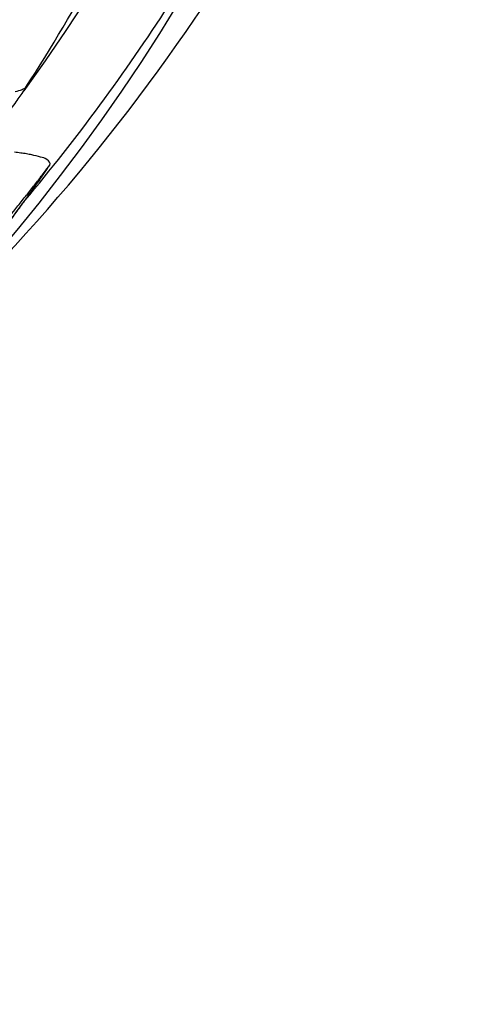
# Model space of a CAD drawing. Header units: millimetres. Extents: x 0 to 297, y 0 to 210.
# Tile 37 of 256: x 147.695 to 147.8, y 90.896 to 91.125. Entities that reach past the tile are written whole.
import ezdxf

# ---------------------------------------------------------------- set-up
doc = ezdxf.new("R2010")
doc.units = ezdxf.units.MM
doc.header["$LTSCALE"] = 16.335
doc.layers.get('0').update_dxf_attribs({"linetype": 'CONTINUOUS'})
doc.layers.add('01_GLOBAL', color=7, linetype='CONTINUOUS')
doc.layers.add('INTFCLR_144815', color=7, linetype='CONTINUOUS')

msp = doc.modelspace()

# ---------------------------------------------------------------- linework, layer by layer
at = {"color": 7, "linetype": 'Continuous'}
msp.add_circle((148.0808034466, 92.1164639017), 1.9, dxfattribs=at)
at = {"color": 9, "linetype": 'Continuous'}
msp.add_arc((148.0808034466, 92.1164639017), 1.8756493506, 182.9674534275, 267.0325465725, dxfattribs=at)
at = {"layer": '01_GLOBAL', "color": 7, "linetype": 'Continuous'}
msp.add_circle((148.0808034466, 92.1164639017), 1.925, dxfattribs=at)
at = {"layer": 'INTFCLR_144815', "color": 9, "linetype": 'Continuous'}
msp.add_line((147.6961569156, 91.1082700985), (147.6970326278, 91.109526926), dxfattribs=at)
at = {"layer": 'INTFCLR_144815', "color": 6, "linetype": 'Continuous'}
msp.add_arc((147.3556636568, 91.35632411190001), 0.4398395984, 313.9937911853, 154.5150993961, dxfattribs=at)
at = {"layer": 'INTFCLR_144815', "color": 9, "linetype": 'Continuous'}
for centre, radius, start, end in [((147.3556636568, 91.35632411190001), 0.4080560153, 292.4997540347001, 54.0964566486), ((147.3556636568, 91.35632411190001), 0.4212676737, 323.9261481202, 36.0738518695), ((147.3556636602, 91.3563241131), 0.3681108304, 292.4997540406, 16.610836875), ((147.3556636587, 91.3563241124), 0.3618983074, 311.2505121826, 12.701512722), ((147.3548637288, 91.3840173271), 0.4606470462, 311.8235167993, 326.745087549), ((147.3547364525, 91.36928978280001), 0.4458466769, 320.0105518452, 327.269142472)]:
    msp.add_arc(centre, radius, start, end, dxfattribs=at)
at = {"layer": 'INTFCLR_144815', "color": 7, "linetype": 'Continuous'}
msp.add_arc((147.3453819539, 91.33621322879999), 0.4328946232, 320.3364534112, 324.1640080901, dxfattribs=at)
at = {"layer": 'INTFCLR_144815', "color": 6, "linetype": 'Continuous'}
for centre, major_axis, start_param, end_param in [((147.3556636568, 91.3305785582), (0, 0.407109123), -2.1460420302, -2.0651235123), ((147.3556636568, 91.3296818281), (0, 0.4212889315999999), -2.1970228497, -2.1730340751)]:
    msp.add_ellipse(centre, major_axis=major_axis, ratio=0.9979983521, start_param=start_param, end_param=end_param, dxfattribs=at)
for points, knots in [([(147.6965683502, 91.1090945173), (147.6963638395, 91.1088068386), (147.6954828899, 91.10840667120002), (147.6946331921, 91.1081591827), (147.6940893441, 91.1080722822)], [0, 0, 0, 0, 0.3905718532, 1, 1, 1, 1]), ([(147.7021403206, 91.0910267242), (147.7024137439, 91.0914252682), (147.7013807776, 91.09256634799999), (147.6998526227, 91.0929020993), (147.6982208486, 91.0933596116), (147.696682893, 91.09362783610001), (147.6953484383, 91.0938341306), (147.6944199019, 91.09395148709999), (147.6939354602, 91.0940083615)], [0, 0, 0, 0, 0.157793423, 0.3286121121, 0.5598027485, 0.6943306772, 0.8407539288, 1, 1, 1, 1])]:
    msp.add_open_spline(points, degree=3, knots=knots, dxfattribs=at)
at = {"layer": 'INTFCLR_144815', "color": 9, "linetype": 'Continuous'}
for points, knots in [([(147.6818965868, 91.0895396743), (147.6831163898, 91.09103826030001), (147.684907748, 91.09327290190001), (147.686954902, 91.09588667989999), (147.6880776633, 91.0973368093), (147.6888924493, 91.0983971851), (147.6896819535, 91.0994324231), (147.6906788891, 91.1007494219), (147.6918473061, 91.1023097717), (147.6931469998, 91.10407039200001), (147.6945932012, 91.10605816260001), (147.6955960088, 91.1074627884), (147.6962061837, 91.108336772)], [0, 0, 0, 0, 0.2453301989, 0.363610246, 0.4215247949, 0.4781795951, 0.5333949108, 0.5868240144, 0.6878963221, 0.7808888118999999, 0.8646674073, 1, 1, 1, 1]), ([(147.6859479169, 91.0710290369), (147.6873669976, 91.07267190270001), (147.6901589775, 91.07595659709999), (147.6935645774, 91.0800945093), (147.6961988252, 91.0833737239), (147.698092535, 91.0857689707), (147.6996196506, 91.08773107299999), (147.7009619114, 91.0894760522), (147.7016978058, 91.09044219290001), (147.7021404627, 91.0910269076)], [0, 0, 0, 0, 0.2530594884, 0.5024998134, 0.6246831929, 0.7433732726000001, 0.8584299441, 0.914511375, 1, 1, 1, 1])]:
    msp.add_open_spline(points, degree=3, knots=knots, dxfattribs=at)
at = {"layer": 'INTFCLR_144815', "color": 7, "linetype": 'Continuous'}
msp.add_open_spline([(147.6620407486, 91.04074218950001), (147.661738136, 91.0404484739), (147.6630961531, 91.04216003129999), (147.6637158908, 91.0427523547), (147.6648421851, 91.0440257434), (147.6659348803, 91.0452295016), (147.6669603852, 91.0463747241), (147.6679335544, 91.04746524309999), (147.6688193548, 91.04846322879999), (147.6698245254, 91.0496020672), (147.6709576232, 91.05089445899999), (147.6722005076, 91.0523230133), (147.6735495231, 91.05388687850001), (147.6749785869, 91.05555909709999), (147.6764958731, 91.05735266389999), (147.678075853, 91.0592407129), (147.6797118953, 91.06121828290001), (147.6813916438, 91.06327316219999), (147.6831251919, 91.0654206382), (147.684920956, 91.0676747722), (147.6867635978, 91.0700202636), (147.6886262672, 91.07242569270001), (147.6905002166, 91.0748813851), (147.6923998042, 91.07740843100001), (147.6943504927, 91.08004443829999), (147.6956611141, 91.0818446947), (147.6963275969, 91.0827679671)], degree=3, knots=[0, 0, 0, 0, 0.0233124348, 0.0498213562, 0.0795643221, 0.1073954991, 0.1424208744, 0.1637334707, 0.1883389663, 0.216148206, 0.2477154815, 0.2833488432, 0.3208247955, 0.3618854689, 0.4049463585, 0.4506917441, 0.4979801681, 0.5468273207, 0.5974081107, 0.650544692, 0.7061431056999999, 0.7622922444, 0.8187223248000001, 0.8769036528, 0.9370526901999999, 1, 1, 1, 1], dxfattribs=at)

doc.saveas('drawing.dxf')
